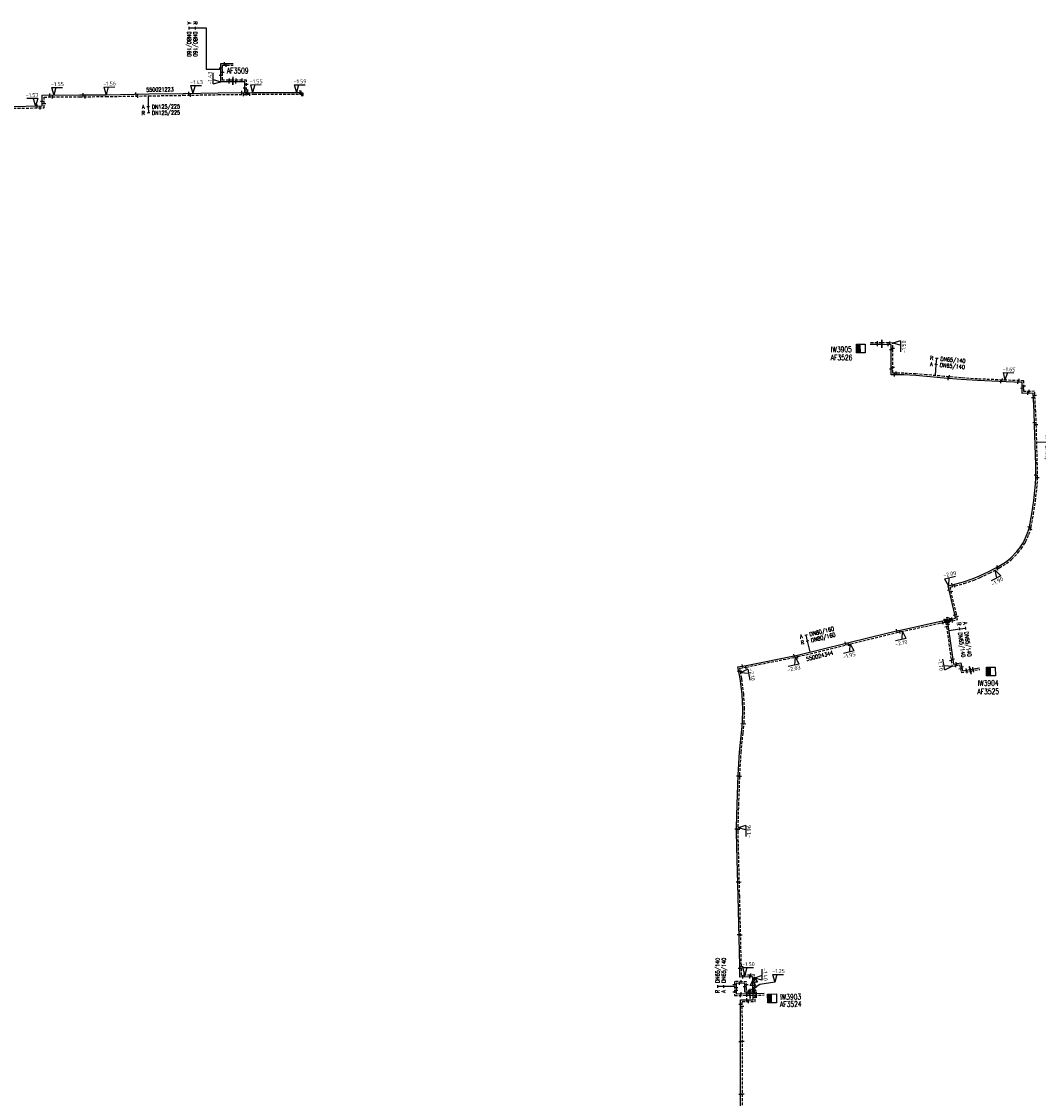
# Model space of a CAD drawing. Header units: millimetres. Extents: x 0 to 118318689, y 0 to 490460760.
# Tile 66 of 117: x 117776699 to 118008208, y 486179351 to 486424613. Entities that reach past the tile are written whole.
import ezdxf
from ezdxf.enums import TextEntityAlignment as Align

# ---------------------------------------------------------------- set-up
doc = ezdxf.new("R2010")
doc.units = ezdxf.units.MM
doc.header["$LTSCALE"] = 200
doc.linetypes.add('HIDDEN2', pattern=[4.7625, 3.175, -1.5875])
doc.layers.get('0').update_dxf_attribs({"color": 8})
for name, color, linetype in [('WT-C-AFSLUITER', 7, 'Continuous'), ('WT-C-kastWM', 7, 'Continuous'), ('WT-C-mof', 7, 'Continuous'), ('WT-C-tstuk', 7, 'Continuous'), ('WT-C-VERLOOP', 7, 'Continuous'), ('WT-I-diam', 7, 'Continuous'), ('WT-I-info', 7, 'Continuous'), ('WT-I-NAP', 7, 'Continuous'), ('WT-L-aanvoer', 6, 'Continuous'), ('WT-L-retour', 6, 'HIDDEN2')]:
    doc.layers.add(name, color=color, linetype=linetype)
doc.styles.add('DIN17', font='ROMANS.SHX', dxfattribs={"width": 0.9})
doc.styles.add('ISOCP', font='ISOCP.SHX')

# ---------------------------------------------------------------- blocks, each defined once
blk = doc.blocks.new('LR-mof')
at = {"color": 0, "linetype": 'ByBlock', "lineweight": -2}
blk.add_line((0, -0.75), (0, 0.75), dxfattribs=at)
blk = doc.blocks.new('LR-tsb')
blk.add_circle((0, 0), 0.375)
blk = doc.blocks.new('LR-smof')
at = {"color": 0, "linetype": 'ByBlock', "lineweight": -2}
blk.add_lwpolyline([(1, 0.5), (0, 0.5), (0, -0.5), (1, -0.5)], dxfattribs=at)
blk = doc.blocks.new('nap2')
at = {"color": 0, "linetype": 'Continuous'}
for p, q in [((1, 3.5), (-4, 3.5)), ((-1, 3.5), (0, 0)), ((1, 3.5), (0, 0))]:
    blk.add_line(p, q, dxfattribs=at)
at = {"color": 0, "linetype": 'Continuous', "style": 'ISOCP'}
for tag, p in [('*1', (-1.5, 5)), ('*2', (-4, 1.5))]:
    blk.add_attdef(tag, text='', height=1.8, dxfattribs=at).set_placement(p, align=Align.MIDDLE)
blk = doc.blocks.new('nap1')
at = {"color": 0, "linetype": 'Continuous'}
for p, q in [((-1, 3.5), (0, 0)), ((-1, 3.5), (4, 3.5)), ((1, 3.5), (0, 0))]:
    blk.add_line(p, q, dxfattribs=at)
at = {"color": 0, "linetype": 'Continuous', "style": 'ISOCP'}
for tag, p in [('*1', (1.7, 5)), ('*2', (4, 1.5))]:
    blk.add_attdef(tag, text='', height=1.8, dxfattribs=at).set_placement(p, align=Align.MIDDLE)
blk = doc.blocks.new('LR-VERL')
at = {"color": 0, "linetype": 'ByBlock', "lineweight": -2}
blk.add_lwpolyline([(1.08, 0), (-1.08, -1.25), (-1.08, 1.25)], close=True, dxfattribs=at)
blk = doc.blocks.new('LR-AFS')
at = {"color": 0, "lineweight": -3, "const_width": 0.7}
blk.add_lwpolyline([(0, -1.5), (0, 1.5)], dxfattribs=at)
at = {"color": 7, "linetype": 'ByBlock', "lineweight": -2, "style": 'DIN17', "width": 0.9}
blk.add_attdef('*1', text='', height=2.5, dxfattribs=at).set_placement((0, 5), align=Align.MIDDLE)
at = {"color": 0, "linetype": 'ByBlock', "lineweight": -2, "style": 'DIN17', "width": 0.3, "flags": 1}
for tag, p in [('*2', (2.5, 1.5)), ('OCODE', (-7.5, -2.5)), ('ST', (-7.5, -5)), ('VCODE', (-2.5, -5)), ('NCODE', (-2.5, -2.5)), ('NIVO', (2.5, -5)), ('BC', (2.5, -2.5)), ('IMM', (7.5, -5)), ('RK', (7.5, -2.5)), ('VERTR', (-7.5, -10)), ('FABR', (-7.5, -7.5)), ('OPBLEN', (-2.5, -10)), ('TYPE', (-2.5, -7.5)), ('OPBOUW', (2.5, -7.5)), ('HULPST', (2.5, -10)), ('VERLSP', (7.5, -10)), ('BEDIEN', (7.5, -7.5)), ('BORDL', (-7.5, -15)), ('DEKM', (-7.5, -12.5)), ('PDATUM', (-2.5, -12.5)), ('BORDX', (-2.5, -15)), ('BORDY', (2.5, -15)), ('OPM', (2.5, -12.5)), ('BORDZ', (7.5, -15)), ('BORD', (7.5, -12.5))]:
    blk.add_attdef(tag, text='', height=1.8, dxfattribs=at).set_placement(p, align=Align.MIDDLE)
blk = doc.blocks.new('LR-kastWM')
at = {"color": 0, "linetype": 'ByBlock', "lineweight": -3}
blk.add_lwpolyline([(-2, 2), (2, 2), (2, -2), (-2, -2)], close=True, dxfattribs=at)
at = {"color": 0}
blk.add_solid([(-2, -2), (0, -2), (-2, 2), (0, 2)], dxfattribs=at)
at = {"color": 7, "linetype": 'ByBlock', "lineweight": -3, "style": 'DIN17', "width": 0.7}
for tag, p in [('*1', (0, 5)), ('*2', (0, -5))]:
    blk.add_attdef(tag, text='', height=2.5, dxfattribs=at).set_placement(p, align=Align.MIDDLE)
at = {"color": 0, "linetype": 'ByBlock', "lineweight": -2, "style": 'DIN17', "width": 0.3, "flags": 1}
for tag, p in [('OCODE', (4.5, 1.25)), ('NCODE', (9.5, 1.25)), ('BC', (14.5, 1.25)), ('RK', (19.5, 1.25)), ('ST', (4.5, -1.25)), ('VCODE', (9.5, -1.25)), ('NIVO', (14.5, -1.25)), ('IMM', (19.5, -1.25))]:
    blk.add_attdef(tag, text='', height=1.8, dxfattribs=at).set_placement(p, align=Align.MIDDLE)
blk = doc.blocks.new('LR-hyp')
at = {"color": 7, "linetype": 'ByBlock', "lineweight": -3, "style": 'DIN17', "width": 0.9}
blk.add_attdef('*1', text='', height=1.8, dxfattribs=at).set_placement((0, 0), align=Align.MIDDLE)
at = {"color": 7, "linetype": 'ByBlock', "lineweight": -2, "style": 'DIN17', "width": 0.9, "flags": 1}
blk.add_attdef('*2', text='', height=1.8, dxfattribs=at).set_placement((0, -5), align=Align.MIDDLE)
blk = doc.blocks.new('LR-DIAB2')
at = {"color": 0, "linetype": 'Continuous', "lineweight": -3}
blk.add_line((0, 5), (0, 7.8), dxfattribs=at)
at = {"color": 0, "lineweight": -3}
blk.add_line((0, 0), (0, 5), dxfattribs=at)
for points in [[(0.61, 7.8), (0, 7.8), (-0.61, 7.8)], [(0.61, 5), (0, 5), (-0.61, 5)]]:
    blk.add_lwpolyline(points, dxfattribs=at)
at = {"color": 1, "lineweight": -3, "style": 'DIN17', "width": 0.9}
for tag, p in [('*1', (-1.61, 7.8)), ('*2', (-1.61, 5.02))]:
    blk.add_attdef(tag, text='', height=1.8, dxfattribs=at).set_placement(p, align=Align.MIDDLE_RIGHT)
for tag, p in [('*11', (1.61, 7.8)), ('*12', (1.61, 5))]:
    blk.add_attdef(tag, text='', height=1.8, dxfattribs=at).set_placement(p, align=Align.MIDDLE_LEFT)
blk = doc.blocks.new('LR-DIAO2')
at = {"color": 0, "lineweight": -3}
blk.add_line((0, 0), (0, -5), dxfattribs=at)
at = {"color": 0, "linetype": 'Continuous', "lineweight": -3}
blk.add_line((0, -5), (0, -7.8), dxfattribs=at)
at = {"color": 0, "lineweight": -3}
for points in [[(0.61, -5), (0, -5), (-0.61, -5)], [(0.61, -7.8), (0, -7.8), (-0.61, -7.8)]]:
    blk.add_lwpolyline(points, dxfattribs=at)
at = {"color": 1, "lineweight": -3, "style": 'DIN17', "width": 0.9}
for tag, p in [('*1', (-1.61, -5)), ('*2', (-1.61, -7.78))]:
    blk.add_attdef(tag, text='', height=1.8, dxfattribs=at).set_placement(p, align=Align.MIDDLE_RIGHT)
for tag, p in [('*11', (1.61, -5)), ('*12', (1.61, -7.8))]:
    blk.add_attdef(tag, text='', height=1.8, dxfattribs=at).set_placement(p, align=Align.MIDDLE_LEFT)

msp = doc.modelspace()

# ---------------------------------------------------------------- linework, layer by layer
at = {"layer": 'WT-I-diam'}
for p, q in [((117818772, 486413712), (117818768, 486423140)), ((117822098, 486413713), (117818772, 486413712))]:
    msp.add_line(p, q, dxfattribs=at)
at = {"layer": 'WT-I-info'}
for p, q in [((117944775, 486205274), (117942807, 486204038)), ((117948168, 486205858), (117944775, 486205274))]:
    msp.add_line(p, q, dxfattribs=at)
at = {"layer": 'WT-L-aanvoer'}
for p, q in [((117822098, 486415019), (117824845, 486415020)), ((117822099, 486410910), (117822098, 486415019)), ((117824780, 486410911), (117822099, 486410910)), ((117827554, 486410912), (117824780, 486410911)), ((117827555, 486408454), (117827554, 486410912)), ((117781400, 486405385), (117781407, 486407846)), ((117781407, 486407846), (117789915, 486407894)), ((117789915, 486407894), (117795941, 486407957)), ((117795941, 486407957), (117805648, 486408112)), ((117805648, 486408112), (117813483, 486408238)), ((117813483, 486408238), (117821471, 486408390)), ((117821471, 486408390), (117829606, 486408475)), ((117829606, 486408475), (117840392, 486408479)), ((117773910, 486405270), (117781400, 486405385)), ((117972532, 486351032), (117969898, 486351044)), ((117974690, 486351022), (117972532, 486351032)), ((117974659, 486344186), (117974690, 486351022)), ((117977570, 486344115), (117974659, 486344186)), ((117980272, 486343975), (117977570, 486344115)), ((117982689, 486343788), (117980272, 486343975)), ((117986714, 486343429), (117982689, 486343788)), ((117990640, 486343090), (117986714, 486343429)), ((117994325, 486342832), (117990640, 486343090)), ((118000891, 486342551), (117994325, 486342832)), ((118004471, 486342430), (118000891, 486342551)), ((118004511, 486339928), (118004471, 486342430)), ((118006979, 486340015), (118004511, 486339928)), ((118007218, 486335725), (118006979, 486340015)), ((118007343, 486332735), (118007218, 486335725)), ((118007590, 486323584), (118007343, 486332735)), ((118007618, 486320694), (118007590, 486323584)), ((118007174, 486315497), (118007545, 486319226)), ((118007545, 486319226), (118007618, 486320694)), ((118006721, 486312497), (118007174, 486315497)), ((118006173, 486309515), (118006721, 486312497)), ((118006047, 486308987), (118006173, 486309515)), ((118004964, 486306359), (118005659, 486307922)), ((118005659, 486307922), (118006047, 486308987)), ((118003303, 486303910), (118003976, 486304759)), ((118003976, 486304759), (118004711, 486305878)), ((118004711, 486305878), (118004964, 486306359)), ((118000690, 486301507), (118001853, 486302412)), ((118001853, 486302412), (118003303, 486303910)), ((117996924, 486299340), (117999163, 486300558)), ((117999163, 486300558), (118000690, 486301507)), ((117991164, 486297016), (117993378, 486297756)), ((117993378, 486297756), (117994787, 486298342)), ((117994787, 486298342), (117996924, 486299340)), ((117987633, 486296109), (117989150, 486296464)), ((117989160, 486289597), (117987633, 486296109)), ((117989150, 486296464), (117991164, 486297016)), ((117976806, 486286032), (117985616, 486287939)), ((117985616, 486287939), (117988032, 486288434)), ((117987433, 486288311), (117987684, 486286773)), ((117988032, 486288434), (117989343, 486288703)), ((117989343, 486288703), (117989160, 486289597)), ((117970004, 486284398), (117975858, 486285822)), ((117975858, 486285822), (117976806, 486286032)), ((117987684, 486286773), (117988336, 486281969)), ((117953333, 486280342), (117970004, 486284398)), ((117941639, 486277982), (117953333, 486280342)), ((117988336, 486281969), (117988851, 486278239)), ((117939791, 486277638), (117941639, 486277982)), ((117940268, 486274962), (117939791, 486277638)), ((117988851, 486278239), (117990571, 486278567)), ((117990571, 486278567), (117990925, 486276773)), ((117990925, 486276773), (117992596, 486277059)), ((117992596, 486277059), (117994809, 486277439)), ((117940743, 486271399), (117940268, 486274962)), ((117940918, 486268029), (117940743, 486271399)), ((117940834, 486264912), (117940918, 486268029)), ((117940578, 486262642), (117940834, 486264912)), ((117940137, 486258207), (117940578, 486262642)), ((117939841, 486253011), (117940137, 486258207)), ((117939619, 486246278), (117939841, 486253011)), ((117939459, 486241158), (117939619, 486246278)), ((117939450, 486240147), (117939459, 486241158)), ((117939538, 486236700), (117939450, 486240147)), ((117939820, 486225376), (117939538, 486236700)), ((117940191, 486209644), (117939820, 486225376)), ((117940262, 486207001), (117940191, 486209644)), ((117943148, 486207078), (117940262, 486207001)), ((117943187, 486205632), (117943148, 486207078)), ((117939419, 486205576), (117939403, 486203191)), ((117941397, 486205563), (117939419, 486205576)), ((117941383, 486203585), (117941397, 486205563)), ((117943289, 486201828), (117943187, 486205632)), ((117939403, 486203191), (117941630, 486203219)), ((117940363, 486201824), (117943289, 486201828)), ((117940399, 486175897), (117940363, 486201824)), ((117943242, 486203572), (117941383, 486203585)), ((117941630, 486203219), (117942512, 486203236)), ((117942512, 486203236), (117945733, 486203298))]:
    msp.add_line(p, q, dxfattribs=at)
at = {"layer": 'WT-L-retour'}
for p, q in [((117822479, 486411290), (117822478, 486414640)), ((117822478, 486414640), (117824845, 486414640)), ((117824842, 486411291), (117822479, 486411290)), ((117827934, 486411292), (117824842, 486411291)), ((117827935, 486408033), (117827934, 486411292)), ((117781831, 486407423), (117789918, 486407469)), ((117789918, 486407469), (117795947, 486407532)), ((117795947, 486407532), (117805655, 486407687)), ((117805655, 486407687), (117813491, 486407813)), ((117813491, 486407813), (117821477, 486407965)), ((117821477, 486407965), (117829608, 486408050)), ((117829608, 486408050), (117840826, 486408054)), ((117781824, 486404966), (117781831, 486407423)), ((117773911, 486404845), (117781824, 486404966)), ((117972531, 486351412), (117969894, 486351424)), ((117975072, 486351400), (117972531, 486351412)), ((117975040, 486344557), (117975072, 486351400)), ((117977584, 486344495), (117975040, 486344557)), ((117980297, 486344354), (117977584, 486344495)), ((117982720, 486344167), (117980297, 486344354)), ((117986748, 486343807), (117982720, 486344167)), ((117990670, 486343469), (117986748, 486343807)), ((117994347, 486343211), (117990670, 486343469)), ((118000905, 486342931), (117994347, 486343211)), ((118004845, 486342797), (118000905, 486342931)), ((118004885, 486340321), (118004845, 486342797)), ((118007338, 486340408), (118004885, 486340321)), ((118007597, 486335743), (118007338, 486340408)), ((118007723, 486332748), (118007597, 486335743)), ((118007970, 486323591), (118007723, 486332748)), ((118007999, 486320686), (118007970, 486323591)), ((118007551, 486315450), (118007924, 486319197)), ((118007924, 486319197), (118007999, 486320686)), ((118007096, 486312434), (118007551, 486315450)), ((118006545, 486309436), (118007096, 486312434)), ((118006412, 486308878), (118006545, 486309436)), ((118005306, 486306193), (118006012, 486307780)), ((118006012, 486307780), (118006412, 486308878)), ((118003590, 486303659), (118004284, 486304536)), ((118004284, 486304536), (118005039, 486305685)), ((118005039, 486305685), (118005306, 486306193)), ((118000907, 486301195), (118002107, 486302129)), ((118002107, 486302129), (118003590, 486303659)), ((117997096, 486299001), (117999354, 486300230)), ((117999354, 486300230), (118000907, 486301195)), ((117991275, 486296652), (117993512, 486297399)), ((117993512, 486297399), (117994940, 486297994)), ((117994940, 486297994), (117997096, 486299001)), ((117988090, 486295825), (117989244, 486296096)), ((117989531, 486289678), (117988090, 486295825)), ((117989244, 486296096), (117991275, 486296652)), ((117976887, 486285661), (117985695, 486287567)), ((117985695, 486287567), (117987666, 486287971)), ((117987121, 486287859), (117987308, 486286717)), ((117987666, 486287971), (117989792, 486288407)), ((117989792, 486288407), (117989531, 486289678)), ((117970094, 486284029), (117975944, 486285452)), ((117975944, 486285452), (117976887, 486285661)), ((117987308, 486286717), (117987960, 486281917)), ((117953416, 486279971), (117970094, 486284029)), ((117941711, 486277609), (117953416, 486279971)), ((117987960, 486281917), (117988530, 486277791)), ((117940231, 486277333), (117941711, 486277609)), ((117988530, 486277791), (117990271, 486278123)), ((117990271, 486278123), (117990624, 486276335)), ((117940644, 486275021), (117940231, 486277333)), ((117941121, 486271434), (117940644, 486275021)), ((117990624, 486276335), (117992760, 486276702)), ((117992760, 486276702), (117994873, 486277065)), ((117941298, 486268033), (117941121, 486271434)), ((117941214, 486264885), (117941298, 486268033)), ((117940956, 486262602), (117941214, 486264885)), ((117940516, 486258177), (117940956, 486262602)), ((117940221, 486252994), (117940516, 486258177)), ((117939998, 486246266), (117940221, 486252994)), ((117939839, 486241150), (117939998, 486246266)), ((117939830, 486240150), (117939839, 486241150)), ((117939918, 486236710), (117939830, 486240150)), ((117940200, 486225385), (117939918, 486236710)), ((117940571, 486209654), (117940200, 486225385)), ((117940631, 486207391), (117940571, 486209654)), ((117943563, 486207469), (117940631, 486207391)), ((117943592, 486206380), (117943563, 486207469)), ((117943725, 486201403), (117943592, 486206380)), ((117939042, 486205959), (117939021, 486202806)), ((117941779, 486205941), (117939042, 486205959)), ((117941766, 486203962), (117941779, 486205941)), ((117943657, 486203949), (117941766, 486203962)), ((117939021, 486202806), (117941636, 486202839)), ((117941636, 486202839), (117942547, 486202856)), ((117942547, 486202856), (117945737, 486202918)), ((117940789, 486201399), (117943725, 486201403)), ((117940824, 486175897), (117940789, 486201399))]:
    msp.add_line(p, q, dxfattribs=at)

# ---------------------------------------------------------------- block references
at = {"layer": 'WT-C-AFSLUITER', "linetype": 'Continuous'}
ref = msp.add_blockref('LR-AFS', (117824780, 486410911), dxfattribs=dict(at, xscale=500, yscale=500, zscale=500, rotation=0.021))
ref.add_attrib('*1', 'AF3509', dxfattribs={"layer": '0', "color": 7, "linetype": 'ByBlock', "lineweight": -2, "height": 1250, "rotation": 0.021, "style": 'DIN17', "width": 0.65}).set_placement((117825910, 486413411), align=Align.MIDDLE)
for p, xscale, yscale, zscale, rotation in [((117824842, 486411291), 500, 500, 500, 0.021), ((117972531, 486351412), 500, 500, 500, 359.7395000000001), ((117992760, 486276702), 500, 500, 500, 9.737400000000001), ((117942547, 486202855), 499.9999999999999, 499.9999999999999, 499.9999999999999, 1.1111)]:
    msp.add_blockref('LR-AFS', p, dxfattribs=dict(at, xscale=xscale, yscale=yscale, zscale=zscale, rotation=rotation))
ref = msp.add_blockref('LR-AFS', (117972532, 486351032), dxfattribs=dict(at, xscale=500, yscale=500, zscale=500, rotation=359.7395000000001))
ref.add_attrib('*1', 'AF3526', dxfattribs={"layer": '0', "color": 7, "linetype": 'ByBlock', "lineweight": -2, "height": 1250, "rotation": 359.7395, "style": 'DIN17', "width": 0.65}).set_placement((117963378, 486348099), align=Align.MIDDLE)
ref = msp.add_blockref('LR-AFS', (117992596, 486277059), dxfattribs=dict(at, xscale=500, yscale=500, zscale=500, rotation=9.737400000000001))
ref.add_attrib('*1', 'AF3525', dxfattribs={"layer": '0', "color": 7, "linetype": 'ByBlock', "lineweight": -2, "height": 1250, "rotation": 0.52256, "style": 'DIN17', "width": 0.65}).set_placement((117996766, 486272049), align=Align.MIDDLE)
ref = msp.add_blockref('LR-AFS', (117942512, 486203236), dxfattribs=dict(at, xscale=499.9999999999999, yscale=499.9999999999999, zscale=499.9999999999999, rotation=1.1111))
ref.add_attrib('*1', 'AF3524', dxfattribs={"layer": '0', "color": 7, "linetype": 'ByBlock', "lineweight": -2, "height": 1250, "rotation": 1.1111, "style": 'DIN17', "width": 0.65}).set_placement((117951803, 486200856), align=Align.MIDDLE)
at = {"layer": 'WT-C-kastWM', "linetype": 'Continuous'}
ref = msp.add_blockref('LR-kastWM', (117967770, 486350141), dxfattribs=dict(at, xscale=499.999999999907, yscale=499.999999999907, zscale=499.999999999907, rotation=0.60278062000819))
ref.add_attrib('*1', 'IW3905', dxfattribs={"layer": '0', "color": 7, "linetype": 'ByBlock', "lineweight": -3, "height": 1250, "rotation": 0.60278, "style": 'DIN17', "width": 0.65}).set_placement((117963331, 486349945), align=Align.MIDDLE)
ref = msp.add_blockref('LR-kastWM', (117997384, 486276585), dxfattribs=dict(at, xscale=500.0000000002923, yscale=500.0000000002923, zscale=500.0000000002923, rotation=0.653031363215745))
ref.add_attrib('*1', 'IW3904', dxfattribs={"layer": '0', "color": 7, "linetype": 'ByBlock', "lineweight": -3, "height": 1250, "rotation": 0.65303, "style": 'DIN17', "width": 0.65}).set_placement((117996756, 486273945), align=Align.MIDDLE)
ref = msp.add_blockref('LR-kastWM', (117947556, 486202136), dxfattribs=dict(at, xscale=499.9999999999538, yscale=499.9999999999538, zscale=499.9999999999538, rotation=0.718768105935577))
ref.add_attrib('*1', 'IW3903', dxfattribs={"layer": '0', "color": 7, "linetype": 'ByBlock', "lineweight": -3, "height": 1250, "rotation": 0.71877, "style": 'DIN17', "width": 0.65}).set_placement((117951803, 486202499), align=Align.MIDDLE)
at = {"layer": 'WT-C-mof', "linetype": 'Continuous'}
for name, p, xscale, yscale, zscale, rotation in [('LR-mof', (117822938, 486415020), 500, 500, 500, 0.021), ('LR-mof', (117823308, 486414640), 500, 500, 500, 0.021), ('LR-mof', (117822098, 486414059), 500, 500, 500, 270.021), ('LR-mof', (117822099, 486412400), 500, 500, 500, 270.021), ('LR-mof', (117822479, 486413051), 500, 500, 500, 270.021), ('LR-mof', (117824001, 486410910), 500, 500, 500, 0.021), ('LR-mof', (117824028, 486411290), 500, 500, 500, 0.021), ('LR-mof', (117825504, 486410911), 500, 500, 500, 0.021), ('LR-mof', (117825535, 486411291), 500, 500, 500, 0.021), ('LR-mof', (117826904, 486411292), 500, 500, 500, 0.021), ('LR-mof', (117827934, 486410322), 500, 500, 500, 270.021), ('LR-mof', (117783149, 486407856), 500, 500, 500, 0.3230999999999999), ('LR-mof', (117783720, 486407434), 500, 500, 500, 0.3230999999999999), ('LR-mof', (117790760, 486407903), 499.9999999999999, 499.9999999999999, 499.9999999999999, 0.5973000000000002), ('LR-mof', (117791193, 486407482), 499.9999999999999, 499.9999999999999, 499.9999999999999, 0.5973000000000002), ('LR-mof', (117802759, 486408066), 499.9999999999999, 499.9999999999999, 499.9999999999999, 0.9164), ('LR-mof', (117803194, 486407648), 499.9999999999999, 499.9999999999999, 499.9999999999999, 0.9164), ('LR-mof', (117814756, 486408262), 499.9999999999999, 499.9999999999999, 499.9999999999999, 1.0878), ('LR-mof', (117815191, 486407845), 499.9999999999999, 499.9999999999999, 499.9999999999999, 1.0878), ('LR-mof', (117827554, 486409548), 500, 500, 500, 270.021), ('LR-mof', (117827934, 486409092), 500, 500, 500, 270.021), ('LR-smof', (117840392, 486408479), 500, 500, 500, 180.021), ('LR-smof', (117840826, 486408054), 500, 500, 500, 180.021), ('LR-mof', (117780246, 486405367), 499.9999999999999, 499.9999999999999, 499.9999999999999, 0.8767000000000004), ('LR-mof', (117780926, 486404952), 499.9999999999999, 499.9999999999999, 499.9999999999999, 0.8767000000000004), ('LR-mof', (117781403, 486406423), 499.9999999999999, 499.9999999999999, 499.9999999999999, 89.8347), ('LR-mof', (117781827, 486405843), 499.9999999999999, 499.9999999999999, 499.9999999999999, 89.8347), ('LR-mof', (117971537, 486351037), 500, 500, 500, 359.7395000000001), ('LR-mof', (117971547, 486351417), 500, 500, 500, 359.7395000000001), ('LR-mof', (117973979, 486351025), 500, 500, 500, 359.7395000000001), ('LR-mof', (117974351, 486351404), 500, 500, 500, 359.7395000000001), ('LR-mof', (117974685, 486349859), 500, 500, 500, 89.7395), ('LR-mof', (117975066, 486350147), 500, 500, 500, 89.7395), ('LR-mof', (117974664, 486345427), 500, 500, 500, 89.7395), ('LR-mof', (117975046, 486345795), 500, 500, 500, 89.7395), ('LR-mof', (117975429, 486344167), 500, 500, 500, 358.6051), ('LR-mof', (117975829, 486344538), 500, 500, 500, 358.6051), ('LR-mof', (117987653, 486343348), 499.9999999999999, 499.9999999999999, 499.9999999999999, 355.0704), ('LR-mof', (117987907, 486343707), 499.9999999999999, 499.9999999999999, 499.9999999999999, 355.0704), ('LR-mof', (117999630, 486342605), 499.9999999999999, 499.9999999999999, 499.9999999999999, 357.5481), ('LR-mof', (118000000, 486342969), 499.9999999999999, 499.9999999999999, 499.9999999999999, 357.5481), ('LR-mof', (118003543, 486342461), 500, 500, 500, 358.0607), ('LR-mof', (118003826, 486342832), 500, 500, 500, 358.0607), ('LR-mof', (118004863, 486341660), 500.0000000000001, 500.0000000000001, 500.0000000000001, 270.9246), ('LR-mof', (118004491, 486341160), 500.0000000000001, 500.0000000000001, 500.0000000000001, 270.9246), ('LR-mof', (118005812, 486339974), 499.9999999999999, 499.9999999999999, 499.9999999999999, 2.0099), ('LR-mof', (118006091, 486340364), 499.9999999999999, 499.9999999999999, 499.9999999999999, 2.0099), ('LR-mof', (118007037, 486338974), 500.0000000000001, 500.0000000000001, 500.0000000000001, 273.1824), ('LR-mof', (118007390, 486339474), 500.0000000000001, 500.0000000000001, 500.0000000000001, 273.1824), ('LR-mof', (118007317, 486333346), 499.9999999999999, 499.9999999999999, 499.9999999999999, 272.397), ('LR-mof', (118007719, 486332843), 499.9999999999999, 499.9999999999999, 499.9999999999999, 272.397), ('LR-mof', (118007612, 486321353), 500.0000000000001, 500.0000000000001, 500.0000000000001, 270.5575), ('LR-mof', (118007997, 486320804), 500.0000000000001, 500.0000000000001, 500.0000000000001, 270.5575), ('LR-mof', (118006152, 486309425), 499.9999999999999, 499.9999999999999, 499.9999999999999, 76.5555), ('LR-mof', (118006433, 486308967), 499.9999999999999, 499.9999999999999, 499.9999999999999, 76.5555), ('LR-mof', (117998807, 486299932), 500.0000000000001, 500.0000000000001, 500.0000000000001, 28.54650000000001), ('LR-mof', (117998922, 486300427), 500.0000000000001, 500.0000000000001, 500.0000000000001, 28.54650000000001), ('LR-mof', (117987849, 486295189), 499.9999999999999, 499.9999999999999, 499.9999999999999, 283.1947), ('LR-mof', (117988329, 486294807), 499.9999999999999, 499.9999999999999, 499.9999999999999, 283.1947), ('LR-mof', (117988549, 486296323), 499.9999999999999, 499.9999999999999, 499.9999999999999, 13.1947), ('LR-mof', (117989056, 486296052), 499.9999999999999, 499.9999999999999, 499.9999999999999, 13.1947), ('LR-mof', (117986450, 486287722), 499.9999999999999, 499.9999999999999, 499.9999999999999, 11.58970000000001), ('LR-mof', (117986829, 486288187), 499.9999999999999, 499.9999999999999, 499.9999999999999, 11.58970000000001), ('LR-mof', (117987595, 486287319), 500, 500, 500, 279.2882), ('LR-mof', (117988540, 486288538), 499.9999999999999, 499.9999999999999, 499.9999999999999, 11.58970000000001), ('LR-mof', (117988551, 486288153), 499.9999999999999, 499.9999999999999, 499.9999999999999, 11.58970000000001), ('LR-mof', (117989178, 486289510), 500, 500, 500, 281.5897), ('LR-mof', (117989650, 486289097), 500, 500, 500, 281.5897), ('LR-mof', (117975975, 486285848), 500.0000000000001, 500.0000000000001, 500.0000000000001, 12.458), ('LR-mof', (117976635, 486285605), 500.0000000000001, 500.0000000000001, 500.0000000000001, 12.458), ('LR-mof', (117987291, 486286823), 500, 500, 500, 279.2882), ('LR-mof', (117964289, 486283007), 499.9999999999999, 499.9999999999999, 499.9999999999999, 13.6752), ('LR-mof', (117964984, 486282785), 499.9999999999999, 499.9999999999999, 499.9999999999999, 13.6752), ('LR-mof', (117952605, 486280195), 500, 500, 500, 11.4075), ('LR-mof', (117953329, 486279953), 500, 500, 500, 11.4075), ('LR-mof', (117940835, 486277832), 499.9999999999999, 499.9999999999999, 499.9999999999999, 10.5596), ('LR-mof', (117941567, 486277582), 499.9999999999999, 499.9999999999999, 499.9999999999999, 10.5596), ('LR-mof', (117988340, 486279164), 499.9999999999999, 499.9999999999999, 499.9999999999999, 277.8657), ('LR-mof', (117988687, 486279431), 499.9999999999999, 499.9999999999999, 499.9999999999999, 277.8657), ('LR-mof', (117989312, 486277940), 499.9999999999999, 499.9999999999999, 499.9999999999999, 10.7986), ('LR-mof', (117989528, 486278368), 499.9999999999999, 499.9999999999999, 499.9999999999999, 10.7986), ('LR-mof', (117990745, 486277685), 500, 500, 500, 281.1728), ('LR-mof', (117993311, 486277182), 500, 500, 500, 9.737400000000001), ('LR-mof', (117939954, 486276724), 500, 500, 500, 280.1037), ('LR-mof', (117940348, 486276682), 500, 500, 500, 280.1037), ('LR-mof', (117990438, 486277276), 500, 500, 500, 281.1728), ('LR-mof', (117991828, 486276928), 500, 500, 500, 9.737400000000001), ('LR-mof', (117991935, 486276560), 500, 500, 500, 9.737400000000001), ('LR-mof', (117993415, 486276814), 500, 500, 500, 9.737400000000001), ('LR-mof', (117940805, 486264655), 500, 500, 500, 83.5529), ('LR-mof', (117941185, 486264633), 500, 500, 500, 83.5529), ('LR-mof', (117939832, 486252740), 499.9999999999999, 499.9999999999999, 499.9999999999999, 88.1067), ('LR-mof', (117940210, 486252666), 499.9999999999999, 499.9999999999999, 499.9999999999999, 88.1067), ('LR-mof', (117939454, 486240668), 500.0000000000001, 500.0000000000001, 500.0000000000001, 89.5057), ('LR-mof', (117939834, 486240633), 500.0000000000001, 500.0000000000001, 500.0000000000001, 89.5057), ('LR-mof', (117939738, 486228682), 500.0000000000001, 500.0000000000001, 500.0000000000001, 271.4291), ('LR-mof', (117940119, 486228644), 500.0000000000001, 500.0000000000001, 500.0000000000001, 271.4291), ('LR-mof', (117940025, 486216684), 500, 500, 500, 271.3502), ('LR-mof', (117940406, 486216643), 500, 500, 500, 271.3502), ('LR-mof', (117940208, 486209019), 500, 500, 500, 271.5324), ('LR-mof', (117940578, 486209388), 500, 500, 500, 271.5324), ('LR-mof', (117940914, 486207018), 499.9999999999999, 499.9999999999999, 499.9999999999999, 1.5324), ('LR-mof', (117941246, 486207407), 499.9999999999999, 499.9999999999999, 499.9999999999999, 1.5324), ('LR-mof', (117942475, 486207060), 499.9999999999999, 499.9999999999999, 499.9999999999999, 1.5324), ('LR-mof', (117942763, 486207448), 499.9999999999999, 499.9999999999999, 499.9999999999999, 1.5324), ('LR-mof', (117939037, 486205240), 499.9999999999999, 499.9999999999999, 499.9999999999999, 89.614), ('LR-mof', (117939408, 486203940), 499.9999999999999, 499.9999999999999, 499.9999999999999, 89.614), ('LR-mof', (117939412, 486204537), 499.9999999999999, 499.9999999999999, 499.9999999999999, 89.614), ('LR-mof', (117940133, 486205572), 499.9999999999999, 499.9999999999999, 499.9999999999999, 359.614), ('LR-mof', (117940505, 486205949), 499.9999999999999, 499.9999999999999, 499.9999999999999, 359.614), ('LR-mof', (117941391, 486204759), 499.9999999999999, 499.9999999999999, 499.9999999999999, 89.614), ('LR-mof', (117941774, 486205239), 499.9999999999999, 499.9999999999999, 499.9999999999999, 89.614), ('LR-mof', (117942198, 486203579), 499.9999999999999, 499.9999999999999, 499.9999999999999, 359.614), ('LR-mof', (117942548, 486203957), 499.9999999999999, 499.9999999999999, 499.9999999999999, 359.614), ('LR-mof', (117943224, 486204260), 500, 500, 500, 271.5324), ('LR-mof', (117943636, 486204722), 500, 500, 500, 271.5324), ('LR-mof', (117939025, 486203528), 499.9999999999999, 499.9999999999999, 499.9999999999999, 89.614), ('LR-mof', (117940366, 486202823), 499.9999999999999, 499.9999999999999, 499.9999999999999, 0.7145999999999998), ('LR-mof', (117940554, 486203205), 499.9999999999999, 499.9999999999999, 499.9999999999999, 0.7145999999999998), ('LR-mof', (117941807, 486201826), 500, 500, 500, 0.0799), ('LR-mof', (117941816, 486203222), 499.9999999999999, 499.9999999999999, 499.9999999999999, 1.1111), ('LR-mof', (117941819, 486202842), 499.9999999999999, 499.9999999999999, 499.9999999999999, 1.1111), ('LR-mof', (117942232, 486201401), 500, 500, 500, 0.0799), ('LR-mof', (117943259, 486202922), 500, 500, 500, 271.5324), ('LR-mof', (117943671, 486203437), 500, 500, 500, 271.5324), ('LR-mof', (117943698, 486202436), 500, 500, 500, 271.5324), ('LR-mof', (117943989, 486203264), 499.9999999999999, 499.9999999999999, 499.9999999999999, 1.1111), ('LR-mof', (117944008, 486202885), 499.9999999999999, 499.9999999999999, 499.9999999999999, 1.1111), ('LR-mof', (117940364, 486200848), 500, 500, 500, 270.0799), ('LR-mof', (117940790, 486200371), 500, 500, 500, 270.0799), ('LR-mof', (117940376, 486192328), 500, 500, 500, 270.0799), ('LR-mof', (117940801, 486192403), 500, 500, 500, 270.0799), ('LR-mof', (117940393, 486180328), 500, 500, 500, 270.0799), ('LR-mof', (117940818, 486180404), 500, 500, 500, 270.0799)]:
    msp.add_blockref(name, p, dxfattribs=dict(at, xscale=xscale, yscale=yscale, zscale=zscale, rotation=rotation))
at = {"layer": 'WT-C-mof'}
for p, xscale, yscale, zscale, rotation in [((117826855, 486408446), 500, 500, 500, 0.603758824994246), ((117827235, 486408025), 499.9999999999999, 499.9999999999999, 499.9999999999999, 0.603758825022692), ((117828255, 486408461), 500, 500, 500, 0.603758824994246), ((117828635, 486408040), 499.9999999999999, 499.9999999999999, 499.9999999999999, 0.603758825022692), ((117987666, 486287971), 499.9999999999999, 499.9999999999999, 499.9999999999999, 11.58970000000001), ((117988032, 486288434), 499.9999999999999, 499.9999999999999, 499.9999999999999, 11.58970000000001), ((117943592, 486206380), 499.9999999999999, 499.9999999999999, 499.9999999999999, 91.5324), ((117943187, 486205632), 499.9999999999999, 499.9999999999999, 499.9999999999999, 91.5324)]:
    msp.add_blockref('LR-mof', p, dxfattribs=dict(at, xscale=xscale, yscale=yscale, zscale=zscale, rotation=rotation))
at = {"layer": 'WT-C-tstuk', "linetype": 'Continuous'}
for p, xscale, yscale, zscale, rotation in [((117827555, 486408454), 499.9999999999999, 499.9999999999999, 499.9999999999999, 180.6038), ((117827935, 486408033), 499.9999999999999, 499.9999999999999, 499.9999999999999, 180.6038), ((117987121, 486287859), 500, 500, 500, 279.2882), ((117987433, 486288311), 500, 500, 500, 279.2882), ((117943657, 486203949), 499.9999999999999, 499.9999999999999, 499.9999999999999, 179.614), ((117943242, 486203572), 499.9999999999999, 499.9999999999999, 499.9999999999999, 179.614)]:
    msp.add_blockref('LR-tsb', p, dxfattribs=dict(at, xscale=xscale, yscale=yscale, zscale=zscale, rotation=rotation))
at = {"layer": 'WT-C-VERLOOP', "linetype": 'Continuous', "xscale": 499.9999999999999, "yscale": 499.9999999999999, "zscale": 499.9999999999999}
for p, rotation in [((117987666, 486287971), 11.58970000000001), ((117988032, 486288434), 11.58970000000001), ((117943592, 486206380), 91.5324), ((117943187, 486205632), 91.5324)]:
    msp.add_blockref('LR-VERL', p, dxfattribs=dict(at, rotation=rotation))
at = {"layer": 'WT-I-diam', "linetype": 'Continuous'}
for name, p, xscale, yscale, zscale, rotation, values in [('LR-DIAO2', (117818768, 486423140), 500.0000000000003, 500.0000000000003, 500.0000000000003, 270.0209501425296, {'*1': 'R', '*11': 'DN80/160', '*2': 'A', '*12': 'DN80/160'}), ('LR-DIAO2', (117805506, 486407685), 500, 500, 500, 0.916446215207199, {'*1': 'A', '*11': 'DN125/225', '*2': 'R', '*12': 'DN125/225'}), ('LR-DIAB2', (117984734, 486343987), 499.9999999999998, 499.9999999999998, 499.9999999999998, 354.9015611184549, {'*1': 'R', '*11': 'DN65/140', '*2': 'A', '*12': 'DN65/140'}), ('LR-DIAB2', (118007829, 486328808), 499.9999999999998, 499.9999999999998, 499.9999999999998, 271.5493821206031, {'*1': 'R', '*11': 'DN65/140', '*2': 'A', '*12': 'DN65/140'}), ('LR-DIAB2', (117987795, 486285955), 499.9999999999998, 499.9999999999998, 499.9999999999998, 277.7285166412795, {'*1': 'A', '*11': 'DN65/140', '*2': 'R', '*12': 'DN65/140'}), ('LR-DIAB2', (117956217, 486281043), 500, 500, 500, 13.67524469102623, {'*1': 'A', '*11': 'DN80/160', '*2': 'R', '*12': 'DN80/160'}), ('LR-DIAB2', (117939034, 486204824), 500, 500, 500, 89.61404152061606, {'*1': 'R', '*11': 'DN65/140', '*2': 'A', '*12': 'DN65/140'})]:
    msp.add_blockref(name, p, dxfattribs=dict(at, xscale=xscale, yscale=yscale, zscale=zscale, rotation=rotation)).add_auto_attribs(values)
at = {"layer": 'WT-I-info', "linetype": 'Continuous'}
for p, xscale, yscale, zscale, rotation, values in [((117808204, 486409132), 500.0000000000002, 500.0000000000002, 500.0000000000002, 0.9214258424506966, {'*1': '550021223'}), ((117958400, 486280142), 500.0000000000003, 500.0000000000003, 500.0000000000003, 13.67524469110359, {'*1': '550024344'})]:
    msp.add_blockref('LR-hyp', p, dxfattribs=dict(at, xscale=xscale, yscale=yscale, zscale=zscale, rotation=rotation)).add_auto_attribs(values)
at = {"layer": 'WT-I-NAP', "linetype": 'Continuous'}
ref = msp.add_blockref('nap1', (117822099, 486410910), dxfattribs=dict(at, xscale=500, yscale=500, zscale=500, rotation=90.02095014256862))
ref.add_attrib('*1', '-1.43', dxfattribs={"layer": '0', "color": 1, "linetype": 'Continuous', "height": 900, "rotation": 90.02095, "style": 'ISOCP'}).set_placement((117819599, 486411759), align=Align.MIDDLE)
ref = msp.add_blockref('nap1', (117784045, 486407861), dxfattribs=dict(at, xscale=500, yscale=500, zscale=500, rotation=0.323114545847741))
ref.add_attrib('*1', '-1.55', dxfattribs={"layer": '0', "color": 1, "linetype": 'Continuous', "height": 900, "rotation": 0.32311, "style": 'ISOCP'}).set_placement((117784881, 486410366), align=Align.MIDDLE)
ref = msp.add_blockref('nap1', (117795941, 486407957), dxfattribs=dict(at, xscale=500, yscale=500, zscale=500, rotation=0.9164462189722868))
ref.add_attrib('*1', '-1.56', dxfattribs={"layer": '0', "color": 1, "linetype": 'Continuous', "height": 900, "rotation": 0.91645, "style": 'ISOCP'}).set_placement((117796751, 486410470), align=Align.MIDDLE)
ref = msp.add_blockref('nap1', (117815728, 486408281), dxfattribs=dict(at, xscale=500.0000000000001, yscale=500.0000000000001, zscale=500.0000000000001, rotation=1.087800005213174))
ref.add_attrib('*1', '-1.43', dxfattribs={"layer": '0', "color": 1, "linetype": 'Continuous', "height": 900, "rotation": 1.0878, "style": 'ISOCP'}).set_placement((117816530, 486410796), align=Align.MIDDLE)
ref = msp.add_blockref('nap1', (117829304, 486408472), dxfattribs=dict(at, xscale=500.0000000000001, yscale=500.0000000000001, zscale=500.0000000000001, rotation=0.6037588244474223))
ref.add_attrib('*1', '-1.55', dxfattribs={"layer": '0', "color": 1, "linetype": 'Continuous', "height": 900, "rotation": 0.60376, "style": 'ISOCP'}).set_placement((117830128, 486410981), align=Align.MIDDLE)
ref = msp.add_blockref('nap1', (117839258, 486408479), dxfattribs=dict(at, xscale=499.9999999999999, yscale=499.9999999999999, zscale=499.9999999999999, rotation=0.02095014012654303))
ref.add_attrib('*1', '-1.59', dxfattribs={"layer": '0', "color": 1, "linetype": 'Continuous', "height": 900, "rotation": 0.02095, "style": 'ISOCP'}).set_placement((117840108, 486410980), align=Align.MIDDLE)
ref = msp.add_blockref('nap2', (117779898, 486405362), dxfattribs=dict(at, xscale=499.9999999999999, yscale=499.9999999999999, zscale=499.9999999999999, rotation=0.876662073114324))
ref.add_attrib('*1', '-1.57', dxfattribs={"layer": '0', "color": 1, "linetype": 'Continuous', "height": 900, "rotation": 0.87666, "style": 'ISOCP'}).set_placement((117779110, 486407850), align=Align.MIDDLE)
ref = msp.add_blockref('nap1', (117975072, 486351400), dxfattribs=dict(at, xscale=500, yscale=500, zscale=500, rotation=269.7394977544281))
ref.add_attrib('*1', '-1.50', dxfattribs={"layer": '0', "color": 1, "linetype": 'Continuous', "height": 900, "rotation": 89.7395, "style": 'ISOCP'}).set_placement((117977568, 486350539), align=Align.MIDDLE)
ref = msp.add_blockref('nap1', (118000567, 486342945), dxfattribs=dict(at, xscale=500, yscale=500, zscale=500, rotation=357.5480895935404))
ref.add_attrib('*1', '-1.65', dxfattribs={"layer": '0', "color": 1, "linetype": 'Continuous', "height": 900, "rotation": 357.54809, "style": 'ISOCP'}).set_placement((118001524, 486345406), align=Align.MIDDLE)
ref = msp.add_blockref('nap1', (117987739, 486296133), dxfattribs=dict(at, xscale=500.0000000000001, yscale=500.0000000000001, zscale=500.0000000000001, rotation=13.19473240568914))
ref.add_attrib('*1', '-2.00', dxfattribs={"layer": '0', "color": 1, "linetype": 'Continuous', "height": 900, "rotation": 13.19473, "style": 'ISOCP'}).set_placement((117987996, 486298761), align=Align.MIDDLE)
ref = msp.add_blockref('nap1', (117998371, 486299695), dxfattribs=dict(at, xscale=499.9999999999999, yscale=499.9999999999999, zscale=499.9999999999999, rotation=208.5464643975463))
ref.add_attrib('*1', '-1.90', dxfattribs={"layer": '0', "color": 1, "linetype": 'Continuous', "height": 900, "rotation": 28.54646, "style": 'ISOCP'}).set_placement((117998819, 486297092), align=Align.MIDDLE)
ref = msp.add_blockref('nap1', (117977270, 486285743), dxfattribs=dict(at, xscale=499.9999999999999, yscale=499.9999999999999, zscale=499.9999999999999, rotation=192.2119809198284))
ref.add_attrib('*1', '-2.10', dxfattribs={"layer": '0', "color": 1, "linetype": 'Continuous', "height": 900, "rotation": 12.21198, "style": 'ISOCP'}).set_placement((117976967, 486283120), align=Align.MIDDLE)
ref = msp.add_blockref('nap1', (117965357, 486282876), dxfattribs=dict(at, xscale=499.9999999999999, yscale=499.9999999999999, zscale=499.9999999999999, rotation=193.6752446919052))
ref.add_attrib('*1', '-1.95', dxfattribs={"layer": '0', "color": 1, "linetype": 'Continuous', "height": 900, "rotation": 13.67524, "style": 'ISOCP'}).set_placement((117965122, 486280246), align=Align.MIDDLE)
ref = msp.add_blockref('nap1', (117952877, 486279862), dxfattribs=dict(at, xscale=500.0000000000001, yscale=500.0000000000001, zscale=500.0000000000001, rotation=191.4075344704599))
ref.add_attrib('*1', '-2.03', dxfattribs={"layer": '0', "color": 1, "linetype": 'Continuous', "height": 900, "rotation": 11.40753, "style": 'ISOCP'}).set_placement((117952538, 486277243), align=Align.MIDDLE)
ref = msp.add_blockref('nap1', (117988530, 486277791), dxfattribs=dict(at, xscale=499.9999999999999, yscale=499.9999999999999, zscale=499.9999999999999, rotation=100.7986235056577))
ref.add_attrib('*1', '-1.70', dxfattribs={"layer": '0', "color": 1, "linetype": 'Continuous', "height": 900, "rotation": 280.79862, "style": 'ISOCP'}).set_placement((117985915, 486278158), align=Align.MIDDLE)
ref = msp.add_blockref('nap1', (117940414, 486276310), dxfattribs=dict(at, xscale=500, yscale=500, zscale=500, rotation=280.1037258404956))
ref.add_attrib('*1', '-2.10', dxfattribs={"layer": '0', "color": 1, "linetype": 'Continuous', "height": 900, "rotation": 280.10373, "style": 'ISOCP'}).set_placement((117943024, 486275912), align=Align.MIDDLE)
ref = msp.add_blockref('nap1', (117939837, 486241018), dxfattribs=dict(at, xscale=500, yscale=500, zscale=500, rotation=269.5056793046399))
ref.add_attrib('*1', '-1.96', dxfattribs={"layer": '0', "color": 1, "linetype": 'Continuous', "height": 900, "rotation": 89.50568, "style": 'ISOCP'}).set_placement((117942330, 486240146), align=Align.MIDDLE)
ref = msp.add_blockref('nap1', (117941387, 486207411), dxfattribs=dict(at, xscale=500, yscale=500, zscale=500, rotation=1.532400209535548))
ref.add_attrib('*1', '-1.50', dxfattribs={"layer": '0', "color": 1, "linetype": 'Continuous', "height": 900, "rotation": 1.5324, "style": 'ISOCP'}).set_placement((117942170, 486209933), align=Align.MIDDLE)
ref = msp.add_blockref('nap2', (117943581, 486206778), dxfattribs=dict(at, xscale=499.9999999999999, yscale=499.9999999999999, zscale=499.9999999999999, rotation=271.5324002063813))
ref.add_attrib('*1', '-1.40', dxfattribs={"layer": '0', "color": 1, "linetype": 'Continuous', "height": 900, "rotation": 271.5324, "style": 'ISOCP'}).set_placement((117946061, 486207594), align=Align.MIDDLE)
ref = msp.add_blockref('nap1', (117948168, 486205858), dxfattribs=dict(at, xscale=500, yscale=500, zscale=500, rotation=359.6140415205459))
ref.add_attrib('*1', '-1.25', dxfattribs={"layer": '0', "color": 1, "linetype": 'Continuous', "height": 900, "rotation": 359.61404, "style": 'ISOCP'}).set_placement((117949035, 486208352), align=Align.MIDDLE)

doc.saveas('drawing.dxf')
